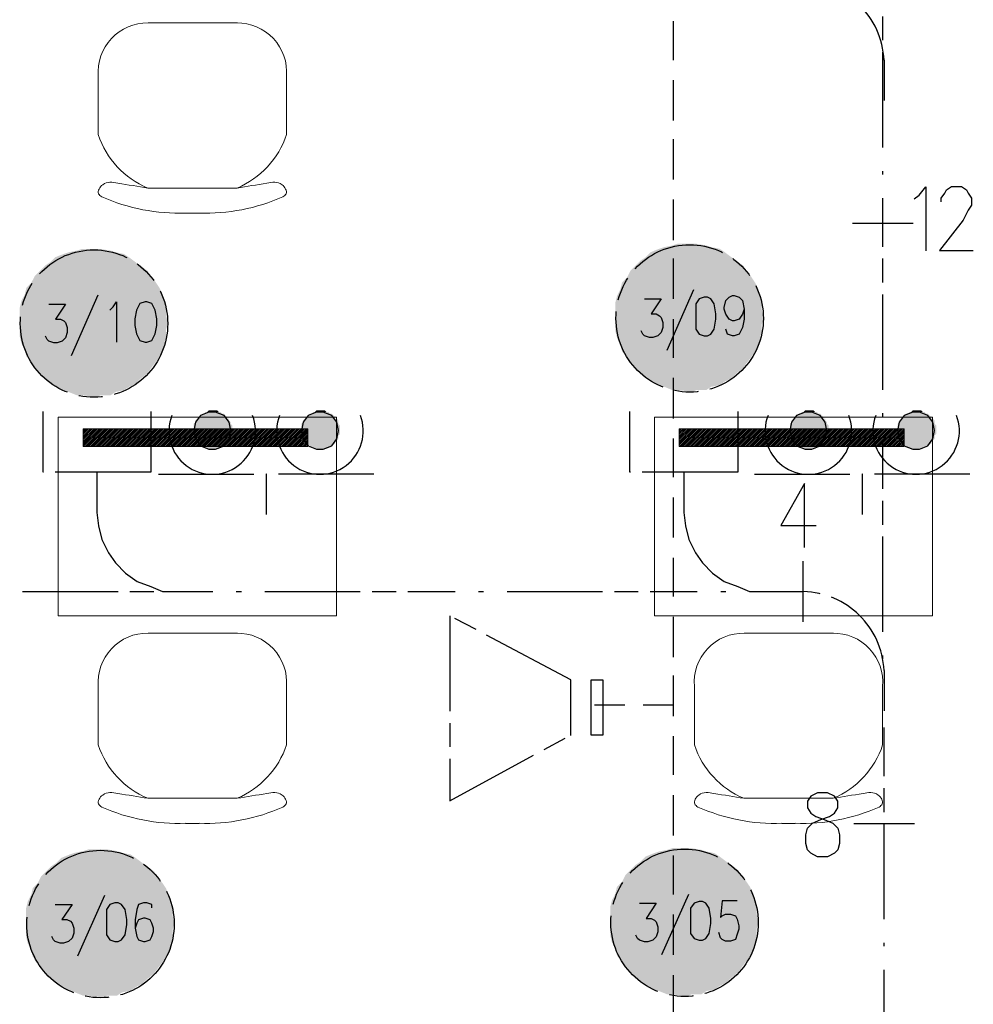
# Model space of a CAD drawing. Header units: millimetres. Extents: x 282377 to 1404227, y -783705 to 1038705.
# Tile 117 of 243: x 380233 to 380473, y 8150 to 8398. Entities that reach past the tile are written whole.
import ezdxf

# ---------------------------------------------------------------- set-up
doc = ezdxf.new("R2010")
doc.units = ezdxf.units.MM
doc.linetypes.add('ACAD_ISO08W100', pattern=[36, 24, -3, 6, -3])
doc.layers.add('!!ELEKTRYKA', color=7, linetype='Continuous')
doc.layers.add('PG_WYPOSAŻENIE', color=9, linetype='Continuous', lineweight=18)
doc.layers.add('PG_ŚCIANY_DZIAŁOWE', color=3, linetype='Continuous', lineweight=18)

# ---------------------------------------------------------------- blocks, each defined once
blk = doc.blocks.new('A$C6e56510e')
at = {"layer": 'PG_WYPOSAŻENIE', "color": 251, "true_color": 0x636466}
for p, q in [((258.9, 478.7), (225.2, 478.7)), ((354.5, 415.7), (129.6, 415.7)), ((5.2, 281.4), (5.2, 134.3)), ((478.9, 281.4), (478.9, 134.3)), ((355.6, 0), (130.8, 0))]:
    blk.add_line(p, q, dxfattribs=at)
for centre, radius, start, end in [((207.7, 5.5), 473.4, 87.8783, 114.1146), ((276.5, 5.5), 473.4, 65.8854, 92.1217), ((215.6, 211.3), 221.7, 112.8026, 161.5732), ((268.6, 211.3), 221.7, 18.4268, 67.1974), ((128.9, 124.1), 124.1, 175.2787, 270.8747), ((355.2, 124.1), 124.1, 269.1253, 4.7213)]:
    blk.add_arc(centre, radius, start, end, dxfattribs=at)
for points in [[(129.6, 415.7), (54.5, 403.3), (16.4, 407.4), (6, 429.9), (14.2, 437.7)], [(354.5, 415.7), (429.6, 403.3), (467.7, 407.4), (478.1, 429.9), (469.9, 437.7)]]:
    blk.add_spline(points, degree=3, dxfattribs=at)

msp = doc.modelspace()

# ---------------------------------------------------------------- hatches: boundary and pattern name
at = {"layer": 'PG_ŚCIANY_DZIAŁOWE', "ltscale": 10}
h = msp.add_hatch(dxfattribs=at)
h.set_pattern_fill('ANSI31', color=252, scale=0.1)
h.set_pattern_definition([(45, (344718.07902, 6289.5231), (-0.224506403, 0.224506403), [])])
h.paths.add_polyline_path([(380305.81, 8290.26), (380305.81, 8294.76), (380249.27, 8294.76), (380249.27, 8290.26)])
h = msp.add_hatch(dxfattribs=at)
h.set_pattern_fill('ANSI31', color=252, scale=0.1)
h.set_pattern_definition([(45, (344868.07902, 6289.5231), (-0.224506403, 0.224506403), [])])
h.paths.add_polyline_path([(380455.81, 8290.26), (380455.81, 8294.76), (380399.27, 8294.76), (380399.27, 8290.26)])

# ---------------------------------------------------------------- linework, layer by layer
at = {"layer": '!!ELEKTRYKA', "color": 1, "linetype": 'ACAD_ISO08W100', "lineweight": -3}
for p, q in [((380252.72, 8283.85), (380252.72, 8273.69)), ((380252.72, 8273.69), (380253.14, 8270.3)), ((380253.14, 8270.3), (380253.99, 8266.92)), ((380253.99, 8266.92), (380255.68, 8263.53)), ((380255.68, 8263.53), (380257.37, 8260.99)), ((380257.37, 8260.99), (380259.91, 8258.45)), ((380259.91, 8258.45), (380262.88, 8256.33)), ((380262.88, 8256.33), (380266.26, 8255.06)), ((380266.26, 8255.06), (380269.23, 8253.79)), ((380269.23, 8253.79), (380273.04, 8253.79))]:
    msp.add_line(p, q, dxfattribs=at)
for points in [[(380400.41, 8437.44), (380400.41, 8427.28), (380400.83, 8423.89), (380401.68, 8420.51), (380403.37, 8417.12), (380405.07, 8414.58), (380407.61, 8412.04), (380410.57, 8409.92), (380413.96, 8408.65), (380416.92, 8407.38), (380420.73, 8407.38), (380430.47, 8407.38, -0.393113), (380450.79, 8387.49), (380450.79, 8377.33)], [(380400.41, 8283.85), (380400.41, 8273.69), (380400.83, 8270.3), (380401.68, 8266.92), (380403.37, 8263.53), (380405.07, 8260.99), (380407.61, 8258.45), (380410.57, 8256.33), (380413.96, 8255.06), (380416.92, 8253.79), (380420.73, 8253.79), (380430.47, 8253.79, -0.393113), (380450.79, 8233.9), (380450.79, 8223.74)]]:
    msp.add_lwpolyline(points, format="xyb", dxfattribs=at)
for points in [[(380450.48, 8365.53), (380450.48, 8413.8)], [(380450.48, 8358.76), (380450.48, 8359.61)], [(380458.38, 8352.66), (380459.65, 8353.51), (380461.34, 8355.63), (380461.34, 8339.54)], [(380465.2, 8351.9), (380465.2, 8352.75), (380466.05, 8354.02), (380466.47, 8354.86), (380467.74, 8355.71), (380470.28, 8355.71), (380471.55, 8354.86), (380471.98, 8354.02), (380472.82, 8352.75), (380472.82, 8351.05), (380471.98, 8349.78), (380470.71, 8347.24), (380464.78, 8339.62), (380473.25, 8339.62)], [(380450.48, 8304.57), (380450.48, 8352.83)], [(380442.86, 8346.54), (380458.1, 8346.54)], [(380266.26, 8299.09), (380266.26, 8283.85), (380239.17, 8283.85), (380239.17, 8299.09)], [(380413.96, 8299.09), (380413.96, 8283.85), (380386.86, 8283.85), (380386.86, 8299.09)], [(380450.48, 8297.8), (380450.48, 8298.65)], [(380450.48, 8243.61), (380450.48, 8291.87)], [(380252.72, 8283.85), (380252.72, 8273.69)], [(380400.41, 8283.85), (380400.41, 8273.69)], [(380430.77, 8264.9), (380430.77, 8280.99), (380424.84, 8270.41), (380433.73, 8270.41)], [(380430.47, 8246.17), (380430.47, 8261.41)], [(380234.04, 8253.79), (380281.87, 8253.79)], [(380287.8, 8253.79), (380289.07, 8253.79)], [(380295, 8253.79), (380342.84, 8253.79)], [(380348.76, 8253.79), (380350.03, 8253.79)], [(380355.96, 8253.79), (380403.8, 8253.79)], [(380409.72, 8253.79), (380410.99, 8253.79)], [(380450.48, 8236.84), (380450.48, 8237.68)], [(380450.79, 8171.3), (380450.79, 8219.56)], [(380443.17, 8195.43), (380458.41, 8195.43)], [(380450.79, 8164.53), (380450.79, 8165.37)], [(380450.79, 8110.34), (380450.79, 8158.6)]]:
    msp.add_lwpolyline(points, dxfattribs=at)
at = {"layer": '!!ELEKTRYKA', "color": 150, "linetype": 'ACAD_ISO08W100', "lineweight": -3, "true_color": 0x007eff}
for points in [[(380397.81, 8387.55), (380397.81, 8397.3)], [(380397.81, 8372.32), (380397.81, 8382.51)], [(380397.81, 8357.53), (380397.81, 8367.66)], [(380397.81, 8342.24), (380397.81, 8352.43)], [(380397.81, 8327.45), (380397.81, 8337.59)], [(380397.81, 8312.61), (380397.81, 8322.36)], [(380397.81, 8297.38), (380397.81, 8307.57)], [(380397.81, 8282.59), (380397.81, 8292.34)], [(380397.81, 8267.36), (380397.81, 8277.49)], [(380397.81, 8252.51), (380397.81, 8262.26)], [(380397.81, 8237.28), (380397.81, 8247.42)], [(380397.81, 8222.44), (380397.81, 8232.63)], [(380377.93, 8225.26), (380385.55, 8225.26)], [(380390.21, 8225.26), (380397.83, 8225.26)], [(380397.81, 8207.65), (380397.81, 8217.4)], [(380397.81, 8192.42), (380397.81, 8202.55)], [(380397.81, 8177.57), (380397.81, 8187.33)], [(380397.81, 8162.35), (380397.81, 8172.48)], [(380397.81, 8147.55), (380397.81, 8157.25)]]:
    msp.add_lwpolyline(points, dxfattribs=at)
at = {"layer": '!!ELEKTRYKA', "color": 7, "linetype": 'ACAD_ISO08W100', "lineweight": -3}
for points in [[(380402.86, 8329.69), (380396.09, 8314.45)], [(380240.62, 8326.14), (380244.85, 8326.14), (380242.31, 8322.33), (380243.58, 8322.33), (380244.43, 8321.91), (380244.85, 8321.49), (380245.27, 8320.22), (380245.27, 8318.95), (380244.85, 8317.68), (380244, 8316.83), (380242.73, 8316.41), (380241.89, 8316.41), (380240.62, 8316.83), (380240.19, 8317.25), (380239.77, 8318.1)], [(380252.99, 8328.38), (380246.21, 8313.14)], [(380255.95, 8324.57), (380256.8, 8325.42), (380257.64, 8326.69), (380257.64, 8316.53)], [(380390.5, 8327.45), (380394.73, 8327.45), (380392.19, 8323.64), (380393.46, 8323.64), (380394.31, 8323.21), (380394.73, 8322.79), (380395.15, 8321.52), (380395.15, 8320.25), (380394.73, 8318.98), (380393.88, 8318.13), (380392.61, 8317.71), (380391.77, 8317.71), (380390.5, 8318.13), (380390.07, 8318.56), (380389.65, 8319.4)], [(380415.63, 8324.88), (380415.21, 8323.61), (380414.36, 8322.34), (380413.09, 8321.92), (380412.67, 8321.92), (380411.82, 8322.34), (380410.98, 8323.61), (380410.55, 8324.88), (380410.55, 8325.31), (380410.98, 8327), (380411.82, 8327.85), (380412.67, 8328.27), (380413.09, 8328.27), (380414.36, 8327.85), (380415.21, 8327), (380415.63, 8324.88), (380415.63, 8322.34), (380415.21, 8320.23), (380414.36, 8318.53), (380413.09, 8318.11), (380412.67, 8318.11), (380411.4, 8318.53), (380410.98, 8319.8)], [(380401.58, 8177.58), (380394.81, 8162.34)], [(380242.24, 8175.03), (380246.47, 8175.03), (380243.93, 8171.22), (380245.2, 8171.22), (380246.05, 8170.8), (380246.47, 8170.37), (380246.89, 8169.1), (380246.89, 8167.83), (380246.47, 8166.56), (380245.62, 8165.72), (380244.35, 8165.29), (380243.51, 8165.29), (380242.24, 8165.72), (380241.81, 8166.14), (380241.39, 8166.99)], [(380254.61, 8177.27), (380247.83, 8162.03)], [(380266.58, 8174.16), (380266.58, 8175.01), (380265.31, 8175.43), (380264.46, 8175.43), (380263.19, 8175.01), (380262.77, 8173.74), (380262.34, 8171.2), (380262.34, 8169.08), (380262.77, 8166.96), (380263.19, 8166.12), (380264.46, 8165.69), (380264.88, 8165.69), (380266.15, 8166.12), (380266.58, 8166.96), (380267, 8168.23), (380267, 8169.08), (380266.58, 8170.35), (380266.15, 8171.2), (380264.88, 8171.62), (380264.46, 8171.62), (380263.19, 8171.2), (380262.77, 8170.35), (380262.34, 8169.08)], [(380389.22, 8175.35), (380393.45, 8175.35), (380390.91, 8171.54), (380392.18, 8171.54), (380393.03, 8171.11), (380393.45, 8170.69), (380393.87, 8169.42), (380393.87, 8168.15), (380393.45, 8166.88), (380392.6, 8166.03), (380391.33, 8165.61), (380390.49, 8165.61), (380389.22, 8166.03), (380388.79, 8166.46), (380388.37, 8167.3)], [(380413.87, 8175.99), (380410.06, 8175.99), (380409.63, 8171.75), (380410.06, 8172.18), (380410.9, 8172.6), (380412.17, 8172.6), (380413.44, 8172.18), (380413.87, 8171.33), (380414.29, 8169.64), (380414.29, 8168.79), (380413.87, 8167.52), (380413.44, 8166.25), (380412.17, 8165.83), (380410.9, 8165.83), (380410.06, 8166.25), (380409.63, 8166.67), (380409.21, 8167.94)]]:
    msp.add_lwpolyline(points, dxfattribs=at)
for points in [[(380264.84, 8326.69), (380263.57, 8326.27), (380262.72, 8324.57), (380262.3, 8322.46), (380262.3, 8320.76), (380262.72, 8318.65), (380263.57, 8316.95), (380264.84, 8316.53), (380265.26, 8316.53), (380266.53, 8316.95), (380267.38, 8318.65), (380267.8, 8320.76), (380267.8, 8322.46), (380267.38, 8324.57), (380266.53, 8326.27), (380265.26, 8326.69)], [(380405.52, 8327.88), (380404.25, 8327.45), (380403.4, 8326.18), (380403.4, 8319.83), (380404.25, 8318.56), (380405.52, 8318.14), (380406.36, 8318.14), (380407.21, 8318.56), (380408.06, 8319.83), (380408.48, 8322.37), (380408.48, 8323.64), (380408.06, 8326.18), (380407.21, 8327.45), (380406.36, 8327.88)], [(380257.26, 8175.46), (380255.99, 8175.04), (380255.14, 8173.77), (380255.14, 8167.42), (380255.99, 8166.15), (380257.26, 8165.72), (380258.1, 8165.72), (380258.95, 8166.15), (380259.8, 8167.42), (380260.22, 8169.96), (380260.22, 8171.23), (380259.8, 8173.77), (380258.95, 8175.04), (380258.1, 8175.46)], [(380404.24, 8175.77), (380402.97, 8175.35), (380402.12, 8174.08), (380402.12, 8167.73), (380402.97, 8166.46), (380404.24, 8166.04), (380405.08, 8166.04), (380405.93, 8166.46), (380406.78, 8167.73), (380407.2, 8170.27), (380407.2, 8171.54), (380406.78, 8174.08), (380405.93, 8175.35), (380405.08, 8175.77)]]:
    msp.add_lwpolyline(points, close=True, dxfattribs=at)
at = {"layer": '!!ELEKTRYKA', "color": 217, "linetype": 'ACAD_ISO08W100', "lineweight": -3, "true_color": 0x93278f}
for points in [[(380277.1, 8294.31), (380277.52, 8292.19), (380278.79, 8290.5), (380280.91, 8289.65), (380282.6, 8289.65), (380284.72, 8290.5), (380285.99, 8292.19), (380286.41, 8294.31), (380285.99, 8296.43), (380284.72, 8298.12), (380282.6, 8298.97), (380280.91, 8298.97), (380278.79, 8298.12), (380277.52, 8296.43)], [(380304.19, 8294.31), (380304.62, 8292.19), (380305.89, 8290.5), (380308, 8289.65), (380309.7, 8289.65), (380311.81, 8290.5), (380313.08, 8292.19), (380313.51, 8294.31), (380313.08, 8296.43), (380311.81, 8298.12), (380309.7, 8298.97), (380308, 8298.97), (380305.89, 8298.12), (380304.62, 8296.43)], [(380427.1, 8294.31), (380427.52, 8292.19), (380428.79, 8290.5), (380430.91, 8289.65), (380432.6, 8289.65), (380434.72, 8290.5), (380435.99, 8292.19), (380436.41, 8294.31), (380435.99, 8296.43), (380434.72, 8298.12), (380432.6, 8298.97), (380430.91, 8298.97), (380428.79, 8298.12), (380427.52, 8296.43)], [(380454.19, 8294.31), (380454.62, 8292.19), (380455.89, 8290.5), (380458, 8289.65), (380459.7, 8289.65), (380461.81, 8290.5), (380463.08, 8292.19), (380463.51, 8294.31), (380463.08, 8296.43), (380461.81, 8298.12), (380459.7, 8298.97), (380458, 8298.97), (380455.89, 8298.12), (380454.62, 8296.43)]]:
    msp.add_lwpolyline(points, close=True, dxfattribs=at)
for points in [[(380268.21, 8283.3), (380295.3, 8283.3), (380295.3, 8273.14)], [(380322.4, 8283.3), (380295.3, 8283.3)], [(380418.21, 8283.3), (380445.3, 8283.3), (380445.3, 8273.14)], [(380472.4, 8283.3), (380445.3, 8283.3)]]:
    msp.add_lwpolyline(points, dxfattribs=at)
at = {"layer": '!!ELEKTRYKA', "color": 5, "linetype": 'ACAD_ISO08W100', "lineweight": -3}
for points in [[(380372.01, 8217.6), (380372.01, 8224.41), (380372.01, 8231.59), (380341.53, 8247.68), (380341.53, 8201.14)], [(380341.51, 8201.15), (380371.99, 8217.67)]]:
    msp.add_lwpolyline(points, dxfattribs=at)
msp.add_lwpolyline([(380377.08, 8217.65), (380377.08, 8224.39), (380377.08, 8231.6), (380380.05, 8231.6), (380380.05, 8217.65)], close=True, dxfattribs=at)
at = {"layer": '!!ELEKTRYKA', "color": 1, "linetype": 'ACAD_ISO08W100', "lineweight": -3}
msp.add_lwpolyline([(380434.06, 8203.14), (380432.36, 8202.3), (380431.52, 8201.01), (380431.52, 8199.34), (380432.36, 8198.04), (380433.63, 8197.21), (380435.75, 8196.38), (380437.86, 8195.5), (380439.14, 8194.25), (380439.56, 8192.54), (380439.56, 8190.41), (380439.14, 8188.75), (380438.29, 8187.92), (380436.6, 8187.03), (380434.06, 8187.03), (380432.36, 8187.92), (380431.52, 8188.75), (380431.09, 8190.41), (380431.09, 8192.54), (380431.52, 8194.25), (380432.78, 8195.5), (380434.9, 8196.38), (380437.02, 8197.21), (380438.29, 8198.04), (380439.14, 8199.34), (380439.14, 8201.01), (380438.29, 8202.3), (380436.6, 8203.14)], close=True, dxfattribs=at)
for centre in [(380401.88, 8322.53), (380252, 8321.23), (380253.62, 8170.11), (380400.6, 8170.43)]:
    msp.add_circle(centre, 18.55, dxfattribs=at)
at = {"layer": '!!ELEKTRYKA', "color": 217, "linetype": 'Continuous', "lineweight": -3, "true_color": 0x93278f}
for centre in [(380281.75, 8294.2), (380308.85, 8294.2), (380431.75, 8294.2), (380458.85, 8294.2)]:
    msp.add_arc(centre, 10.89, 158.9225, 21.0775, dxfattribs=at)
at = {"layer": '!!ELEKTRYKA', "color": 1, "linetype": 'ACAD_ISO08W100', "lineweight": -3}
for points in [[(380398.84, 8341.32), (380406.04, 8340.89), (380397.57, 8340.89)], [(380398.84, 8341.32), (380403.5, 8341.32), (380406.04, 8340.89)], [(380244.31, 8338.74), (380260.82, 8337.9), (380242.19, 8337.9)], [(380245.58, 8339.17), (380259.55, 8338.74), (380244.31, 8338.74)], [(380244.31, 8338.74), (380259.55, 8338.74), (380260.82, 8337.9)], [(380247.69, 8339.59), (380257.43, 8339.17), (380245.58, 8339.17)], [(380245.58, 8339.17), (380257.43, 8339.17), (380259.55, 8338.74)], [(380248.96, 8340.01), (380256.16, 8339.59), (380247.69, 8339.59)], [(380247.69, 8339.59), (380256.16, 8339.59), (380257.43, 8339.17)], [(380248.96, 8340.01), (380253.62, 8340.01), (380256.16, 8339.59)], [(380392.07, 8339.2), (380412.39, 8337.93), (380390.8, 8337.93)], [(380394.18, 8340.05), (380410.69, 8339.2), (380392.07, 8339.2)], [(380392.07, 8339.2), (380410.69, 8339.2), (380412.39, 8337.93)], [(380395.45, 8340.47), (380409.42, 8340.05), (380394.18, 8340.05)], [(380394.18, 8340.05), (380409.42, 8340.05), (380410.69, 8339.2)], [(380397.57, 8340.89), (380407.31, 8340.47), (380395.45, 8340.47)], [(380395.45, 8340.47), (380407.31, 8340.47), (380409.42, 8340.05)], [(380397.57, 8340.89), (380406.04, 8340.89), (380407.31, 8340.47)], [(380240.92, 8336.63), (380263.78, 8335.78), (380239.65, 8335.78)], [(380242.19, 8337.9), (380262.51, 8336.63), (380240.92, 8336.63)], [(380240.92, 8336.63), (380262.51, 8336.63), (380263.78, 8335.78)], [(380242.19, 8337.9), (380260.82, 8337.9), (380262.51, 8336.63)], [(380389.53, 8337.08), (380415.35, 8335.81), (380388.26, 8335.81)], [(380390.8, 8337.93), (380413.66, 8337.08), (380389.53, 8337.08)], [(380389.53, 8337.08), (380413.66, 8337.08), (380415.35, 8335.81)], [(380390.8, 8337.93), (380412.39, 8337.93), (380413.66, 8337.08)], [(380238.38, 8334.51), (380266.32, 8333.24), (380237.11, 8333.24)], [(380239.65, 8335.78), (380265.47, 8334.51), (380238.38, 8334.51)], [(380238.38, 8334.51), (380265.47, 8334.51), (380266.32, 8333.24)], [(380239.65, 8335.78), (380263.78, 8335.78), (380265.47, 8334.51)], [(380386.99, 8334.54), (380417.47, 8332.85), (380386.14, 8332.85)], [(380388.26, 8335.81), (380416.2, 8334.54), (380386.99, 8334.54)], [(380386.99, 8334.54), (380416.2, 8334.54), (380417.47, 8332.85)], [(380388.26, 8335.81), (380415.35, 8335.81), (380416.2, 8334.54)], [(380236.26, 8331.55), (380268.44, 8330.28), (380234.99, 8330.28)], [(380237.11, 8333.24), (380267.59, 8331.55), (380236.26, 8331.55)], [(380236.26, 8331.55), (380267.59, 8331.55), (380268.44, 8330.28)], [(380237.11, 8333.24), (380266.32, 8333.24), (380267.59, 8331.55)], [(380384.87, 8331.58), (380419.16, 8329.88), (380384.45, 8329.88)], [(380386.14, 8332.85), (380418.32, 8331.58), (380384.87, 8331.58)], [(380384.87, 8331.58), (380418.32, 8331.58), (380419.16, 8329.88)], [(380386.14, 8332.85), (380417.47, 8332.85), (380418.32, 8331.58)], [(380234.57, 8328.58), (380269.71, 8326.89), (380233.72, 8326.89)], [(380234.99, 8330.28), (380269.28, 8328.58), (380234.57, 8328.58)], [(380234.57, 8328.58), (380269.28, 8328.58), (380269.71, 8326.89)], [(380234.99, 8330.28), (380268.44, 8330.28), (380269.28, 8328.58)], [(380384.45, 8329.88), (380419.59, 8328.19), (380383.6, 8328.19)], [(380384.45, 8329.88), (380419.16, 8329.88), (380419.59, 8328.19)], [(380233.72, 8326.89), (380270.13, 8325.2), (380233.3, 8325.2)], [(380233.72, 8326.89), (380269.71, 8326.89), (380270.13, 8325.2)], [(380383.6, 8328.19), (380420.01, 8326.5), (380383.18, 8326.5)], [(380383.18, 8326.5), (380420.01, 8324.8), (380383.18, 8324.8)], [(380383.18, 8326.5), (380420.01, 8326.5), (380420.01, 8324.8)], [(380383.6, 8328.19), (380419.59, 8328.19), (380420.01, 8326.5)], [(380233.3, 8325.2), (380270.13, 8323.5), (380233.3, 8323.5)], [(380233.3, 8325.2), (380270.13, 8325.2), (380270.13, 8323.5)], [(380383.18, 8324.8), (380420.43, 8322.69), (380383.18, 8322.69)], [(380383.18, 8324.8), (380420.01, 8324.8), (380420.43, 8322.69)], [(380233.3, 8323.5), (380270.55, 8321.39), (380233.3, 8321.39)], [(380233.3, 8323.5), (380270.13, 8323.5), (380270.55, 8321.39)], [(380233.3, 8321.39), (380270.13, 8319.69), (380233.3, 8319.69)], [(380233.3, 8321.39), (380270.55, 8321.39), (380270.13, 8319.69)], [(380383.18, 8322.69), (380420.01, 8320.99), (380383.18, 8320.99)], [(380383.18, 8322.69), (380420.43, 8322.69), (380420.01, 8320.99)], [(380233.3, 8319.69), (380270.13, 8318), (380233.3, 8318)], [(380233.3, 8319.69), (380270.13, 8319.69), (380270.13, 8318)], [(380383.18, 8320.99), (380420.01, 8319.3), (380383.18, 8319.3)], [(380383.18, 8320.99), (380420.01, 8320.99), (380420.01, 8319.3)], [(380383.18, 8319.3), (380419.59, 8317.61), (380383.6, 8317.61)], [(380383.18, 8319.3), (380420.01, 8319.3), (380419.59, 8317.61)], [(380233.3, 8318), (380269.71, 8316.31), (380233.72, 8316.31)], [(380233.3, 8318), (380270.13, 8318), (380269.71, 8316.31)], [(380233.72, 8316.31), (380269.28, 8314.61), (380234.57, 8314.61)], [(380233.72, 8316.31), (380269.71, 8316.31), (380269.28, 8314.61)], [(380383.6, 8317.61), (380419.16, 8315.91), (380384.45, 8315.91)], [(380383.6, 8317.61), (380419.59, 8317.61), (380419.16, 8315.91)], [(380234.57, 8314.61), (380268.44, 8312.92), (380234.99, 8312.92)], [(380234.57, 8314.61), (380269.28, 8314.61), (380268.44, 8312.92)], [(380384.45, 8315.91), (380418.32, 8314.22), (380384.87, 8314.22)], [(380384.45, 8315.91), (380419.16, 8315.91), (380418.32, 8314.22)], [(380384.87, 8314.22), (380417.47, 8312.95), (380386.14, 8312.95)], [(380384.87, 8314.22), (380418.32, 8314.22), (380417.47, 8312.95)], [(380234.99, 8312.92), (380267.59, 8311.65), (380236.26, 8311.65)], [(380234.99, 8312.92), (380268.44, 8312.92), (380267.59, 8311.65)], [(380236.26, 8311.65), (380266.32, 8309.96), (380237.11, 8309.96)], [(380236.26, 8311.65), (380267.59, 8311.65), (380266.32, 8309.96)], [(380386.14, 8312.95), (380416.2, 8311.26), (380386.99, 8311.26)], [(380386.14, 8312.95), (380417.47, 8312.95), (380416.2, 8311.26)], [(380386.99, 8311.26), (380415.35, 8309.99), (380388.26, 8309.99)], [(380386.99, 8311.26), (380416.2, 8311.26), (380415.35, 8309.99)], [(380237.11, 8309.96), (380265.47, 8308.69), (380238.38, 8308.69)], [(380237.11, 8309.96), (380266.32, 8309.96), (380265.47, 8308.69)], [(380388.26, 8309.99), (380413.66, 8308.72), (380389.53, 8308.72)], [(380388.26, 8309.99), (380415.35, 8309.99), (380413.66, 8308.72)], [(380238.38, 8308.69), (380263.78, 8307.42), (380239.65, 8307.42)], [(380238.38, 8308.69), (380265.47, 8308.69), (380263.78, 8307.42)], [(380239.65, 8307.42), (380262.51, 8306.15), (380240.92, 8306.15)], [(380239.65, 8307.42), (380263.78, 8307.42), (380262.51, 8306.15)], [(380389.53, 8308.72), (380412.39, 8307.45), (380390.8, 8307.45)], [(380389.53, 8308.72), (380413.66, 8308.72), (380412.39, 8307.45)], [(380390.8, 8307.45), (380410.69, 8306.6), (380392.07, 8306.6)], [(380390.8, 8307.45), (380412.39, 8307.45), (380410.69, 8306.6)], [(380392.07, 8306.6), (380409.42, 8305.75), (380394.18, 8305.75)], [(380392.07, 8306.6), (380410.69, 8306.6), (380409.42, 8305.75)], [(380240.92, 8306.15), (380260.82, 8305.3), (380242.19, 8305.3)], [(380240.92, 8306.15), (380262.51, 8306.15), (380260.82, 8305.3)], [(380242.19, 8305.3), (380259.55, 8304.45), (380244.31, 8304.45)], [(380242.19, 8305.3), (380260.82, 8305.3), (380259.55, 8304.45)], [(380244.31, 8304.45), (380257.43, 8304.03), (380245.58, 8304.03)], [(380244.31, 8304.45), (380259.55, 8304.45), (380257.43, 8304.03)], [(380245.58, 8304.03), (380256.16, 8303.18), (380247.69, 8303.18)], [(380245.58, 8304.03), (380257.43, 8304.03), (380256.16, 8303.18)], [(380394.18, 8305.75), (380407.31, 8305.33), (380395.45, 8305.33)], [(380394.18, 8305.75), (380409.42, 8305.75), (380407.31, 8305.33)], [(380395.45, 8305.33), (380406.04, 8304.48), (380397.57, 8304.48)], [(380395.45, 8305.33), (380407.31, 8305.33), (380406.04, 8304.48)], [(380398.84, 8304.48), (380403.5, 8304.48), (380402.65, 8304.06)], [(380248.96, 8303.18), (380253.62, 8303.18), (380252.77, 8302.76)], [(380245.93, 8187.63), (380262.44, 8186.78), (380243.81, 8186.78)], [(380247.2, 8188.05), (380261.17, 8187.63), (380245.93, 8187.63)], [(380245.93, 8187.63), (380261.17, 8187.63), (380262.44, 8186.78)], [(380249.31, 8188.48), (380259.05, 8188.05), (380247.2, 8188.05)], [(380247.2, 8188.05), (380259.05, 8188.05), (380261.17, 8187.63)], [(380250.58, 8188.9), (380257.78, 8188.48), (380249.31, 8188.48)], [(380249.31, 8188.48), (380257.78, 8188.48), (380259.05, 8188.05)], [(380250.58, 8188.9), (380255.24, 8188.9), (380257.78, 8188.48)], [(380392.91, 8187.94), (380409.42, 8187.1), (380390.79, 8187.1)], [(380394.18, 8188.37), (380408.15, 8187.94), (380392.91, 8187.94)], [(380392.91, 8187.94), (380408.15, 8187.94), (380409.42, 8187.1)], [(380396.29, 8188.79), (380406.03, 8188.37), (380394.18, 8188.37)], [(380394.18, 8188.37), (380406.03, 8188.37), (380408.15, 8187.94)], [(380397.56, 8189.21), (380404.76, 8188.79), (380396.29, 8188.79)], [(380396.29, 8188.79), (380404.76, 8188.79), (380406.03, 8188.37)], [(380397.56, 8189.21), (380402.22, 8189.21), (380404.76, 8188.79)], [(380242.54, 8185.51), (380265.4, 8184.67), (380241.27, 8184.67)], [(380243.81, 8186.78), (380264.13, 8185.51), (380242.54, 8185.51)], [(380242.54, 8185.51), (380264.13, 8185.51), (380265.4, 8184.67)], [(380243.81, 8186.78), (380262.44, 8186.78), (380264.13, 8185.51)], [(380388.25, 8184.98), (380414.07, 8183.71), (380386.98, 8183.71)], [(380389.52, 8185.83), (380412.38, 8184.98), (380388.25, 8184.98)], [(380388.25, 8184.98), (380412.38, 8184.98), (380414.07, 8183.71)], [(380390.79, 8187.1), (380411.11, 8185.83), (380389.52, 8185.83)], [(380389.52, 8185.83), (380411.11, 8185.83), (380412.38, 8184.98)], [(380390.79, 8187.1), (380409.42, 8187.1), (380411.11, 8185.83)], [(380240, 8183.4), (380267.94, 8182.13), (380238.73, 8182.13)], [(380241.27, 8184.67), (380267.09, 8183.4), (380240, 8183.4)], [(380240, 8183.4), (380267.09, 8183.4), (380267.94, 8182.13)], [(380241.27, 8184.67), (380265.4, 8184.67), (380267.09, 8183.4)], [(380385.71, 8182.44), (380416.19, 8180.75), (380384.86, 8180.75)], [(380386.98, 8183.71), (380414.92, 8182.44), (380385.71, 8182.44)], [(380385.71, 8182.44), (380414.92, 8182.44), (380416.19, 8180.75)], [(380386.98, 8183.71), (380414.07, 8183.71), (380414.92, 8182.44)], [(380237.88, 8180.43), (380270.06, 8179.16), (380236.61, 8179.16)], [(380238.73, 8182.13), (380269.21, 8180.43), (380237.88, 8180.43)], [(380237.88, 8180.43), (380269.21, 8180.43), (380270.06, 8179.16)], [(380238.73, 8182.13), (380267.94, 8182.13), (380269.21, 8180.43)], [(380384.86, 8180.75), (380417.04, 8179.48), (380383.59, 8179.48)], [(380384.86, 8180.75), (380416.19, 8180.75), (380417.04, 8179.48)], [(380236.19, 8177.47), (380271.33, 8175.78), (380235.34, 8175.78)], [(380236.61, 8179.16), (380270.9, 8177.47), (380236.19, 8177.47)], [(380236.19, 8177.47), (380270.9, 8177.47), (380271.33, 8175.78)], [(380236.61, 8179.16), (380270.06, 8179.16), (380270.9, 8177.47)], [(380383.17, 8177.78), (380418.31, 8176.09), (380382.32, 8176.09)], [(380383.59, 8179.48), (380417.88, 8177.78), (380383.17, 8177.78)], [(380383.17, 8177.78), (380417.88, 8177.78), (380418.31, 8176.09)], [(380383.59, 8179.48), (380417.04, 8179.48), (380417.88, 8177.78)], [(380235.34, 8175.78), (380271.75, 8174.08), (380234.92, 8174.08)], [(380235.34, 8175.78), (380271.33, 8175.78), (380271.75, 8174.08)], [(380382.32, 8176.09), (380418.73, 8174.4), (380381.9, 8174.4)], [(380382.32, 8176.09), (380418.31, 8176.09), (380418.73, 8174.4)], [(380234.92, 8174.08), (380271.75, 8172.39), (380234.92, 8172.39)], [(380234.92, 8174.08), (380271.75, 8174.08), (380271.75, 8172.39)], [(380381.9, 8174.4), (380418.73, 8172.7), (380381.9, 8172.7)], [(380381.9, 8174.4), (380418.73, 8174.4), (380418.73, 8172.7)], [(380381.9, 8172.7), (380419.15, 8170.59), (380381.9, 8170.59)], [(380381.9, 8172.7), (380418.73, 8172.7), (380419.15, 8170.59)], [(380234.92, 8172.39), (380272.17, 8170.27), (380234.92, 8170.27)], [(380234.92, 8172.39), (380271.75, 8172.39), (380272.17, 8170.27)], [(380234.92, 8170.27), (380271.75, 8168.58), (380234.92, 8168.58)], [(380234.92, 8170.27), (380272.17, 8170.27), (380271.75, 8168.58)], [(380381.9, 8170.59), (380418.73, 8168.89), (380381.9, 8168.89)], [(380381.9, 8170.59), (380419.15, 8170.59), (380418.73, 8168.89)], [(380234.92, 8168.58), (380271.75, 8166.88), (380234.92, 8166.88)], [(380234.92, 8168.58), (380271.75, 8168.58), (380271.75, 8166.88)], [(380381.9, 8168.89), (380418.73, 8167.2), (380381.9, 8167.2)], [(380381.9, 8168.89), (380418.73, 8168.89), (380418.73, 8167.2)], [(380234.92, 8166.88), (380271.33, 8165.19), (380235.34, 8165.19)], [(380234.92, 8166.88), (380271.75, 8166.88), (380271.33, 8165.19)], [(380235.34, 8165.19), (380270.9, 8163.5), (380236.19, 8163.5)], [(380235.34, 8165.19), (380271.33, 8165.19), (380270.9, 8163.5)], [(380381.9, 8167.2), (380418.31, 8165.51), (380382.32, 8165.51)], [(380381.9, 8167.2), (380418.73, 8167.2), (380418.31, 8165.51)], [(380382.32, 8165.51), (380417.88, 8163.81), (380383.17, 8163.81)], [(380382.32, 8165.51), (380418.31, 8165.51), (380417.88, 8163.81)], [(380236.19, 8163.5), (380270.06, 8161.8), (380236.61, 8161.8)], [(380236.19, 8163.5), (380270.9, 8163.5), (380270.06, 8161.8)], [(380383.17, 8163.81), (380417.04, 8162.12), (380383.59, 8162.12)], [(380383.17, 8163.81), (380417.88, 8163.81), (380417.04, 8162.12)], [(380236.61, 8161.8), (380269.21, 8160.53), (380237.88, 8160.53)], [(380236.61, 8161.8), (380270.06, 8161.8), (380269.21, 8160.53)], [(380237.88, 8160.53), (380267.94, 8158.84), (380238.73, 8158.84)], [(380237.88, 8160.53), (380269.21, 8160.53), (380267.94, 8158.84)], [(380383.59, 8162.12), (380416.19, 8160.85), (380384.86, 8160.85)], [(380383.59, 8162.12), (380417.04, 8162.12), (380416.19, 8160.85)], [(380384.86, 8160.85), (380414.92, 8159.16), (380385.71, 8159.16)], [(380384.86, 8160.85), (380416.19, 8160.85), (380414.92, 8159.16)], [(380238.73, 8158.84), (380267.09, 8157.57), (380240, 8157.57)], [(380238.73, 8158.84), (380267.94, 8158.84), (380267.09, 8157.57)], [(380385.71, 8159.16), (380414.07, 8157.89), (380386.98, 8157.89)], [(380385.71, 8159.16), (380414.92, 8159.16), (380414.07, 8157.89)], [(380386.98, 8157.89), (380412.38, 8156.62), (380388.25, 8156.62)], [(380386.98, 8157.89), (380414.07, 8157.89), (380412.38, 8156.62)], [(380240, 8157.57), (380265.4, 8156.3), (380241.27, 8156.3)], [(380240, 8157.57), (380267.09, 8157.57), (380265.4, 8156.3)], [(380241.27, 8156.3), (380264.13, 8155.03), (380242.54, 8155.03)], [(380241.27, 8156.3), (380265.4, 8156.3), (380264.13, 8155.03)], [(380388.25, 8156.62), (380411.11, 8155.35), (380389.52, 8155.35)], [(380388.25, 8156.62), (380412.38, 8156.62), (380411.11, 8155.35)], [(380389.52, 8155.35), (380409.42, 8154.5), (380390.79, 8154.5)], [(380389.52, 8155.35), (380411.11, 8155.35), (380409.42, 8154.5)], [(380242.54, 8155.03), (380262.44, 8154.18), (380243.81, 8154.18)], [(380242.54, 8155.03), (380264.13, 8155.03), (380262.44, 8154.18)], [(380243.81, 8154.18), (380261.17, 8153.34), (380245.93, 8153.34)], [(380243.81, 8154.18), (380262.44, 8154.18), (380261.17, 8153.34)], [(380245.93, 8153.34), (380259.05, 8152.91), (380247.2, 8152.91)], [(380245.93, 8153.34), (380261.17, 8153.34), (380259.05, 8152.91)], [(380247.2, 8152.91), (380257.78, 8152.07), (380249.31, 8152.07)], [(380247.2, 8152.91), (380259.05, 8152.91), (380257.78, 8152.07)], [(380390.79, 8154.5), (380408.15, 8153.65), (380392.91, 8153.65)], [(380390.79, 8154.5), (380409.42, 8154.5), (380408.15, 8153.65)], [(380392.91, 8153.65), (380406.03, 8153.23), (380394.18, 8153.23)], [(380392.91, 8153.65), (380408.15, 8153.65), (380406.03, 8153.23)], [(380394.18, 8153.23), (380404.76, 8152.38), (380396.29, 8152.38)], [(380394.18, 8153.23), (380406.03, 8153.23), (380404.76, 8152.38)], [(380250.58, 8152.07), (380255.24, 8152.07), (380254.39, 8151.64)], [(380397.56, 8152.38), (380402.22, 8152.38), (380401.37, 8151.96)]]:
    msp.add_solid(points, dxfattribs=at)
at = {"layer": '!!ELEKTRYKA', "color": 217, "linetype": 'ACAD_ISO08W100', "lineweight": -3, "true_color": 0x93278f}
for points in [[(380284.29, 8298.54), (380279.64, 8298.54), (380280.06, 8298.97)], [(380284.29, 8298.54), (380280.06, 8298.97), (380283.87, 8298.97)], [(380283.45, 8298.97), (380280.48, 8298.97), (380280.91, 8299.39)], [(380283.45, 8298.97), (380280.91, 8299.39), (380283.02, 8299.39)], [(380311.39, 8298.54), (380306.73, 8298.54), (380307.16, 8298.97)], [(380311.39, 8298.54), (380307.16, 8298.97), (380310.97, 8298.97)], [(380310.54, 8298.97), (380307.58, 8298.97), (380308, 8299.39)], [(380310.54, 8298.97), (380308, 8299.39), (380310.12, 8299.39)], [(380434.29, 8298.54), (380429.64, 8298.54), (380430.06, 8298.97)], [(380434.29, 8298.54), (380430.06, 8298.97), (380433.87, 8298.97)], [(380433.45, 8298.97), (380430.48, 8298.97), (380430.91, 8299.39)], [(380433.45, 8298.97), (380430.91, 8299.39), (380433.02, 8299.39)], [(380461.39, 8298.54), (380456.73, 8298.54), (380457.16, 8298.97)], [(380461.39, 8298.54), (380457.16, 8298.97), (380460.97, 8298.97)], [(380460.54, 8298.97), (380457.58, 8298.97), (380458, 8299.39)], [(380460.54, 8298.97), (380458, 8299.39), (380460.12, 8299.39)], [(380286.41, 8296), (380277.1, 8296), (380277.52, 8296.43)], [(380285.99, 8296.85), (380277.52, 8296.85), (380277.94, 8297.27)], [(380286.41, 8296.43), (380277.52, 8296.85), (380285.99, 8296.85)], [(380286.41, 8296.43), (380277.52, 8296.43), (380277.52, 8296.85)], [(380286.41, 8296), (380277.52, 8296.43), (380286.41, 8296.43)], [(380285.56, 8297.27), (380277.94, 8297.27), (380278.37, 8297.7)], [(380285.99, 8296.85), (380277.94, 8297.27), (380285.99, 8297.27)], [(380285.56, 8297.7), (380278.37, 8297.7), (380278.79, 8298.12)], [(380285.56, 8297.27), (380278.37, 8297.7), (380285.56, 8297.7)], [(380285.14, 8298.12), (380278.79, 8298.12), (380279.21, 8298.54)], [(380285.56, 8297.7), (380278.79, 8298.12), (380285.14, 8298.12)], [(380285.14, 8298.12), (380279.21, 8298.54), (380284.72, 8298.54)], [(380313.51, 8296), (380304.19, 8296), (380304.62, 8296.43)], [(380313.51, 8296.85), (380304.62, 8296.85), (380305.04, 8297.27)], [(380313.51, 8296.43), (380304.62, 8296.85), (380313.51, 8296.85)], [(380313.51, 8296.43), (380304.62, 8296.43), (380304.62, 8296.85)], [(380313.51, 8296), (380304.62, 8296.43), (380313.51, 8296.43)], [(380312.66, 8297.27), (380305.04, 8297.27), (380305.46, 8297.7)], [(380313.51, 8296.85), (380305.04, 8297.27), (380313.08, 8297.27)], [(380312.66, 8297.7), (380305.46, 8297.7), (380305.89, 8298.12)], [(380312.66, 8297.27), (380305.46, 8297.7), (380312.66, 8297.7)], [(380312.24, 8298.12), (380305.89, 8298.12), (380306.31, 8298.54)], [(380312.66, 8297.7), (380305.89, 8298.12), (380312.24, 8298.12)], [(380312.24, 8298.12), (380306.31, 8298.54), (380311.81, 8298.54)], [(380436.41, 8296), (380427.1, 8296), (380427.52, 8296.43)], [(380435.99, 8296.85), (380427.52, 8296.85), (380427.94, 8297.27)], [(380436.41, 8296.43), (380427.52, 8296.85), (380435.99, 8296.85)], [(380436.41, 8296.43), (380427.52, 8296.43), (380427.52, 8296.85)], [(380436.41, 8296), (380427.52, 8296.43), (380436.41, 8296.43)], [(380435.56, 8297.27), (380427.94, 8297.27), (380428.37, 8297.7)], [(380435.99, 8296.85), (380427.94, 8297.27), (380435.99, 8297.27)], [(380435.56, 8297.7), (380428.37, 8297.7), (380428.79, 8298.12)], [(380435.56, 8297.27), (380428.37, 8297.7), (380435.56, 8297.7)], [(380435.14, 8298.12), (380428.79, 8298.12), (380429.21, 8298.54)], [(380435.56, 8297.7), (380428.79, 8298.12), (380435.14, 8298.12)], [(380435.14, 8298.12), (380429.21, 8298.54), (380434.72, 8298.54)], [(380463.51, 8296), (380454.19, 8296), (380454.62, 8296.43)], [(380463.51, 8296.85), (380454.62, 8296.85), (380455.04, 8297.27)], [(380463.51, 8296.43), (380454.62, 8296.85), (380463.51, 8296.85)], [(380463.51, 8296.43), (380454.62, 8296.43), (380454.62, 8296.85)], [(380463.51, 8296), (380454.62, 8296.43), (380463.51, 8296.43)], [(380462.66, 8297.27), (380455.04, 8297.27), (380455.46, 8297.7)], [(380463.51, 8296.85), (380455.04, 8297.27), (380463.08, 8297.27)], [(380462.66, 8297.7), (380455.46, 8297.7), (380455.89, 8298.12)], [(380462.66, 8297.27), (380455.46, 8297.7), (380462.66, 8297.7)], [(380462.24, 8298.12), (380455.89, 8298.12), (380456.31, 8298.54)], [(380462.66, 8297.7), (380455.89, 8298.12), (380462.24, 8298.12)], [(380462.24, 8298.12), (380456.31, 8298.54), (380461.81, 8298.54)], [(380286.83, 8295.58), (380277.1, 8296), (380286.41, 8296)], [(380286.83, 8295.58), (380277.1, 8295.58), (380277.1, 8296)], [(380286.83, 8294.73), (380277.1, 8295.58), (380286.83, 8295.58)], [(380286.83, 8294.73), (380277.1, 8294.73), (380277.1, 8295.58)], [(380286.83, 8294.31), (380277.1, 8294.73), (380286.83, 8294.73)], [(380286.83, 8294.31), (380277.1, 8294.31), (380277.1, 8294.73)], [(380286.83, 8293.89), (380277.1, 8294.31), (380286.83, 8294.31)], [(380286.83, 8293.89), (380277.1, 8293.89), (380277.1, 8294.31)], [(380286.83, 8293.46), (380277.1, 8293.89), (380286.83, 8293.89)], [(380286.83, 8293.46), (380277.1, 8293.46), (380277.1, 8293.89)], [(380313.93, 8295.58), (380304.19, 8296), (380313.51, 8296)], [(380313.93, 8295.58), (380304.19, 8295.58), (380304.19, 8296)], [(380313.93, 8294.73), (380304.19, 8295.58), (380313.93, 8295.58)], [(380313.93, 8294.73), (380304.19, 8294.73), (380304.19, 8295.58)], [(380313.93, 8294.31), (380304.19, 8294.73), (380313.93, 8294.73)], [(380313.93, 8294.31), (380304.19, 8294.31), (380304.19, 8294.73)], [(380313.93, 8293.89), (380304.19, 8294.31), (380313.93, 8294.31)], [(380313.93, 8293.89), (380304.19, 8293.89), (380304.19, 8294.31)], [(380313.93, 8293.46), (380304.19, 8293.89), (380313.93, 8293.89)], [(380313.93, 8293.46), (380304.19, 8293.46), (380304.19, 8293.89)], [(380436.83, 8295.58), (380427.1, 8296), (380436.41, 8296)], [(380436.83, 8295.58), (380427.1, 8295.58), (380427.1, 8296)], [(380436.83, 8294.73), (380427.1, 8295.58), (380436.83, 8295.58)], [(380436.83, 8294.73), (380427.1, 8294.73), (380427.1, 8295.58)], [(380436.83, 8294.31), (380427.1, 8294.73), (380436.83, 8294.73)], [(380436.83, 8294.31), (380427.1, 8294.31), (380427.1, 8294.73)], [(380436.83, 8293.89), (380427.1, 8294.31), (380436.83, 8294.31)], [(380436.83, 8293.89), (380427.1, 8293.89), (380427.1, 8294.31)], [(380436.83, 8293.46), (380427.1, 8293.89), (380436.83, 8293.89)], [(380436.83, 8293.46), (380427.1, 8293.46), (380427.1, 8293.89)], [(380463.93, 8295.58), (380454.19, 8296), (380463.51, 8296)], [(380463.93, 8295.58), (380454.19, 8295.58), (380454.19, 8296)], [(380463.93, 8294.73), (380454.19, 8295.58), (380463.93, 8295.58)], [(380463.93, 8294.73), (380454.19, 8294.73), (380454.19, 8295.58)], [(380463.93, 8294.31), (380454.19, 8294.73), (380463.93, 8294.73)], [(380463.93, 8294.31), (380454.19, 8294.31), (380454.19, 8294.73)], [(380463.93, 8293.89), (380454.19, 8294.31), (380463.93, 8294.31)], [(380463.93, 8293.89), (380454.19, 8293.89), (380454.19, 8294.31)], [(380463.93, 8293.46), (380454.19, 8293.89), (380463.93, 8293.89)], [(380463.93, 8293.46), (380454.19, 8293.46), (380454.19, 8293.89)], [(380286.41, 8293.04), (380277.1, 8293.46), (380286.83, 8293.46)], [(380286.41, 8293.04), (380277.1, 8293.04), (380277.1, 8293.46)], [(380286.41, 8292.62), (380277.1, 8293.04), (380286.41, 8293.04)], [(380286.41, 8292.62), (380277.52, 8292.62), (380277.1, 8293.04)], [(380285.99, 8292.19), (380277.52, 8292.62), (380286.41, 8292.62)], [(380285.99, 8292.19), (380277.52, 8292.19), (380277.52, 8292.62)], [(380285.99, 8291.77), (380277.52, 8292.19), (380285.99, 8292.19)], [(380285.99, 8291.77), (380277.94, 8291.77), (380277.52, 8292.19)], [(380285.56, 8291.34), (380277.94, 8291.77), (380285.99, 8291.77)], [(380285.56, 8291.34), (380277.94, 8291.34), (380277.94, 8291.77)], [(380313.51, 8293.04), (380304.19, 8293.46), (380313.93, 8293.46)], [(380313.51, 8293.04), (380304.19, 8293.04), (380304.19, 8293.46)], [(380313.51, 8292.62), (380304.19, 8293.04), (380313.51, 8293.04)], [(380313.51, 8292.62), (380304.62, 8292.62), (380304.19, 8293.04)], [(380313.51, 8292.19), (380304.62, 8292.62), (380313.51, 8292.62)], [(380313.51, 8292.19), (380304.62, 8292.19), (380304.62, 8292.62)], [(380313.08, 8291.77), (380304.62, 8292.19), (380313.51, 8292.19)], [(380313.08, 8291.77), (380305.04, 8291.77), (380304.62, 8292.19)], [(380312.66, 8291.34), (380305.04, 8291.77), (380313.08, 8291.77)], [(380312.66, 8291.34), (380305.04, 8291.34), (380305.04, 8291.77)], [(380436.41, 8293.04), (380427.1, 8293.46), (380436.83, 8293.46)], [(380436.41, 8293.04), (380427.1, 8293.04), (380427.1, 8293.46)], [(380436.41, 8292.62), (380427.1, 8293.04), (380436.41, 8293.04)], [(380436.41, 8292.62), (380427.52, 8292.62), (380427.1, 8293.04)], [(380435.99, 8292.19), (380427.52, 8292.62), (380436.41, 8292.62)], [(380435.99, 8292.19), (380427.52, 8292.19), (380427.52, 8292.62)], [(380435.99, 8291.77), (380427.52, 8292.19), (380435.99, 8292.19)], [(380435.99, 8291.77), (380427.94, 8291.77), (380427.52, 8292.19)], [(380435.56, 8291.34), (380427.94, 8291.77), (380435.99, 8291.77)], [(380435.56, 8291.34), (380427.94, 8291.34), (380427.94, 8291.77)], [(380463.51, 8293.04), (380454.19, 8293.46), (380463.93, 8293.46)], [(380463.51, 8293.04), (380454.19, 8293.04), (380454.19, 8293.46)], [(380463.51, 8292.62), (380454.19, 8293.04), (380463.51, 8293.04)], [(380463.51, 8292.62), (380454.62, 8292.62), (380454.19, 8293.04)], [(380463.51, 8292.19), (380454.62, 8292.62), (380463.51, 8292.62)], [(380463.51, 8292.19), (380454.62, 8292.19), (380454.62, 8292.62)], [(380463.08, 8291.77), (380454.62, 8292.19), (380463.51, 8292.19)], [(380463.08, 8291.77), (380455.04, 8291.77), (380454.62, 8292.19)], [(380462.66, 8291.34), (380455.04, 8291.77), (380463.08, 8291.77)], [(380462.66, 8291.34), (380455.04, 8291.34), (380455.04, 8291.77)], [(380285.56, 8290.92), (380277.94, 8291.34), (380285.56, 8291.34)], [(380285.56, 8290.92), (380278.37, 8290.92), (380277.94, 8291.34)], [(380284.72, 8290.5), (380278.79, 8290.92), (380285.14, 8290.92)], [(380284.72, 8290.5), (380279.21, 8290.5), (380278.79, 8290.92)], [(380284.29, 8290.07), (380279.21, 8290.5), (380284.72, 8290.5)], [(380284.29, 8290.07), (380279.64, 8290.07), (380279.21, 8290.5)], [(380283.45, 8289.65), (380280.06, 8290.07), (380283.87, 8290.07)], [(380283.45, 8289.65), (380280.48, 8289.65), (380280.06, 8290.07)], [(380312.66, 8290.92), (380305.04, 8291.34), (380312.66, 8291.34)], [(380312.66, 8290.92), (380305.46, 8290.92), (380305.04, 8291.34)], [(380311.81, 8290.5), (380305.89, 8290.92), (380312.24, 8290.92)], [(380311.81, 8290.5), (380306.31, 8290.5), (380305.89, 8290.92)], [(380311.39, 8290.07), (380306.31, 8290.5), (380311.81, 8290.5)], [(380311.39, 8290.07), (380306.73, 8290.07), (380306.31, 8290.5)], [(380310.54, 8289.65), (380307.16, 8290.07), (380310.97, 8290.07)], [(380310.54, 8289.65), (380307.58, 8289.65), (380307.16, 8290.07)], [(380435.56, 8290.92), (380427.94, 8291.34), (380435.56, 8291.34)], [(380435.56, 8290.92), (380428.37, 8290.92), (380427.94, 8291.34)], [(380434.72, 8290.5), (380428.79, 8290.92), (380435.14, 8290.92)], [(380434.72, 8290.5), (380429.21, 8290.5), (380428.79, 8290.92)], [(380434.29, 8290.07), (380429.21, 8290.5), (380434.72, 8290.5)], [(380434.29, 8290.07), (380429.64, 8290.07), (380429.21, 8290.5)], [(380433.45, 8289.65), (380430.06, 8290.07), (380433.87, 8290.07)], [(380433.45, 8289.65), (380430.48, 8289.65), (380430.06, 8290.07)], [(380462.66, 8290.92), (380455.04, 8291.34), (380462.66, 8291.34)], [(380462.66, 8290.92), (380455.46, 8290.92), (380455.04, 8291.34)], [(380461.81, 8290.5), (380455.89, 8290.92), (380462.24, 8290.92)], [(380461.81, 8290.5), (380456.31, 8290.5), (380455.89, 8290.92)], [(380461.39, 8290.07), (380456.31, 8290.5), (380461.81, 8290.5)], [(380461.39, 8290.07), (380456.73, 8290.07), (380456.31, 8290.5)], [(380460.54, 8289.65), (380457.16, 8290.07), (380460.97, 8290.07)], [(380460.54, 8289.65), (380457.58, 8289.65), (380457.16, 8290.07)]]:
    msp.add_solid(points, dxfattribs=at)
at = {"layer": 'PG_WYPOSAŻENIE', "color": 252}
for points in [[(380313.01, 8247.69), (380313.01, 8297.69), (380243.01, 8297.69), (380243.01, 8247.69)], [(380463.01, 8247.69), (380463.01, 8297.69), (380393.01, 8297.69), (380393.01, 8247.69)]]:
    msp.add_lwpolyline(points, close=True, dxfattribs=at)
at = {"layer": 'PG_ŚCIANY_DZIAŁOWE', "color": 252, "ltscale": 10}
for points in [[(380249.27, 8294.76), (380305.81, 8294.76), (380305.81, 8290.26), (380249.27, 8290.26)], [(380399.27, 8294.76), (380455.81, 8294.76), (380455.81, 8290.26), (380399.27, 8290.26)]]:
    msp.add_lwpolyline(points, close=True, dxfattribs=at)

# ---------------------------------------------------------------- block references
at = {"color": 252, "ltscale": 10, "xscale": -0.1, "yscale": 0.1, "zscale": 0.1, "rotation": 180}
for p in [(380252.54, 8396.91), (380252.54, 8243.32), (380402.54, 8243.32)]:
    msp.add_blockref('A$C6e56510e', p, dxfattribs=at)

doc.saveas('drawing.dxf')
